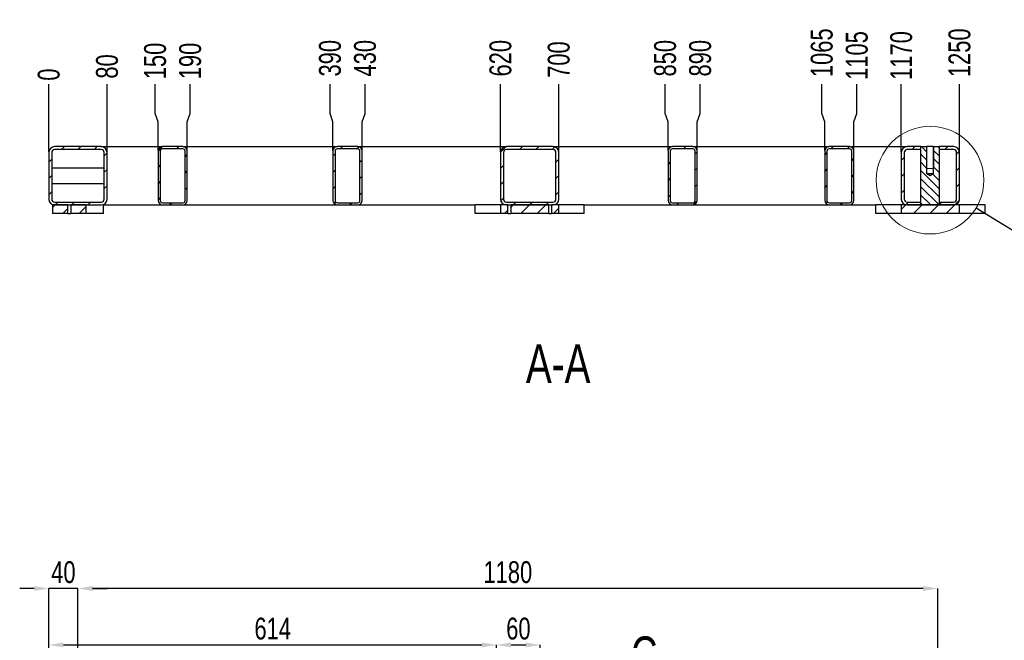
# Model space of a CAD drawing. Header units: millimetres. Extents: x 0 to 841, y 0 to 594.
# Tile 8 of 21: x 137 to 272, y 396 to 481. Entities that reach past the tile are written whole.
import ezdxf

# ---------------------------------------------------------------- set-up
doc = ezdxf.new("R2010")
doc.units = ezdxf.units.MM
doc.header["$PDSIZE"] = -1
for name, color, linetype in [('COTES', 1, 'Continuous'), ('NOTES', 6, 'Continuous'), ('TRAIT-FINS', 9, 'Continuous')]:
    doc.layers.add(name, color=color, linetype=linetype)
doc.layers.add('TRAIT-FORT', color=4, linetype='Continuous', lineweight=25)
doc.styles.add('SLDTEXTSTYLE0', font='TXT', dxfattribs={"width": 0.75})
doc.dimstyles.new('SLDDIMSTYLE0', dxfattribs={"dimtxt": 3, "dimasz": 2, "dimexe": 0, "dimexo": 0.0625, "dimgap": 0.75, "dimtad": 1, "dimdec": 0, "dimlfac": 10, "dimrnd": 1e-09, "dimzin": 12, "dimdsep": 46, "dimtxsty": 'SLDTEXTSTYLE0', "dimsah": 1, "dimcen": 0.09, "dimadec": 0, "dimazin": 3, "dimtfac": 1, "dimtdec": 0, "dimtmove": 0, "dimatfit": 0, "dimfxl": 1, "dimfrac": 2, "dimtolj": 1, "dimtzin": 12, "dimarcsym": 0})
doc.dimstyles.new('SLDDIMSTYLE1', dxfattribs={"dimtxt": 3, "dimasz": 2, "dimexe": 0, "dimexo": 0.0625, "dimgap": 0.75, "dimtad": 1, "dimdec": 0, "dimlfac": 10, "dimrnd": 1e-09, "dimzin": 12, "dimdsep": 46, "dimtxsty": 'SLDTEXTSTYLE0', "dimsah": 1, "dimcen": 0.09, "dimadec": 0, "dimazin": 3, "dimtfac": 1, "dimtdec": 0, "dimtofl": 0, "dimtmove": 0, "dimatfit": 3, "dimfxl": 1, "dimfrac": 2, "dimtolj": 1, "dimtzin": 12, "dimarcsym": 0})
doc.dimstyles.new('SLDDIMSTYLE7', dxfattribs={"dimtxt": 3, "dimasz": 0.333333, "dimexe": 0, "dimexo": 0.0625, "dimgap": 0.75, "dimtad": 0, "dimtih": 1, "dimtoh": 1, "dimdec": 0, "dimlfac": 10, "dimrnd": 1e-09, "dimdsep": 46, "dimtxsty": 'SLDTEXTSTYLE0', "dimblk1": 'ORIGIN', "dimblk2": 'ORIGIN', "dimsah": 1, "dimcen": 0.09, "dimadec": 0, "dimazin": 2, "dimtfac": 1, "dimtdec": 0, "dimtofl": 0, "dimtmove": 0, "dimatfit": 3, "dimldrblk": 'ORIGIN', "dimfxl": 1, "dimfrac": 2, "dimtolj": 1, "dimtzin": 12, "dimarcsym": 0})
doc.dimstyles.new('SLDDIMSTYLE8', dxfattribs={"dimtxt": 3, "dimasz": 2, "dimexe": 0, "dimexo": 0.0625, "dimgap": 0.75, "dimtad": 0, "dimtih": 1, "dimtoh": 1, "dimdec": 0, "dimlfac": 10, "dimrnd": 1e-09, "dimzin": 12, "dimdsep": 46, "dimtxsty": 'SLDTEXTSTYLE0', "dimsah": 1, "dimcen": 0.09, "dimadec": 0, "dimazin": 3, "dimtfac": 1, "dimtdec": 0, "dimtofl": 0, "dimtmove": 0, "dimatfit": 3, "dimfxl": 1, "dimfrac": 2, "dimtolj": 1, "dimtzin": 12, "dimarcsym": 0})
doc.dimstyles.new('SLDDIMSTYLE9', dxfattribs={"dimtxt": 0.18, "dimasz": 2, "dimexe": 0, "dimexo": 0.0625, "dimgap": 0, "dimtad": 0, "dimtih": 1, "dimtoh": 1, "dimdec": 0, "dimrnd": 1e-09, "dimzin": 0, "dimdsep": 46, "dimtxsty": 'Standard', "dimblk1": 'NONE', "dimblk2": 'NONE', "dimsah": 1, "dimcen": 0.09, "dimadec": 0, "dimazin": 0, "dimtfac": 2, "dimtdec": 0, "dimtofl": 0, "dimtmove": 0, "dimatfit": 3, "dimldrblk": 'NONE', "dimfxl": 1, "dimfrac": 2, "dimtolj": 1, "dimtzin": 0, "dimarcsym": 0})

# ---------------------------------------------------------------- blocks, each defined once
blk = doc.blocks.new('_D_3')
at = {"layer": 'COTES', "color": 0, "lineweight": -2, "transparency": 16777216}
for p, q in [((144.53, 389.13), (144.53, 403.05)), ((260.53, 403.05), (146.53, 403.05)), ((262.53, 389.13), (262.53, 403.05))]:
    blk.add_line(p, q, dxfattribs=at)
at = {"layer": 'COTES', "color": 0, "transparency": 16777216}
for points in [[(146.53, 403.39), (146.53, 402.72), (144.53, 403.05)], [(260.53, 403.39), (260.53, 402.72), (262.53, 403.05)]]:
    blk.add_solid(points, dxfattribs=at)
at = {"layer": 'Defpoints', "color": 0, "transparency": 16777216}
for p in [(144.53, 403.05), (144.53, 389.07), (262.53, 389.07)]:
    blk.add_point(p, dxfattribs=at)
at = {"layer": 'COTES', "color": 0, "transparency": 16777216, "insert": (203.53, 406.8), "char_height": 3, "attachment_point": 2, "style": 'SLDTEXTSTYLE0'}
blk.add_mtext('\\A1;1180', dxfattribs=at)
blk = doc.blocks.new('_D_4')
at = {"layer": 'COTES', "color": 0, "lineweight": -2, "transparency": 16777216}
for p, q in [((138.53, 403.05), (136.53, 403.05)), ((140.53, 383.13), (140.53, 403.05)), ((144.53, 403.05), (140.53, 403.05)), ((144.53, 389.13), (144.53, 403.05)), ((146.53, 403.05), (148.53, 403.05))]:
    blk.add_line(p, q, dxfattribs=at)
at = {"layer": 'COTES', "color": 0, "transparency": 16777216}
for points in [[(138.53, 403.39), (138.53, 402.72), (140.53, 403.05)], [(146.53, 403.39), (146.53, 402.72), (144.53, 403.05)]]:
    blk.add_solid(points, dxfattribs=at)
at = {"layer": 'Defpoints', "color": 0, "transparency": 16777216}
for p in [(140.53, 403.05), (144.53, 389.07), (140.53, 383.07)]:
    blk.add_point(p, dxfattribs=at)
at = {"layer": 'COTES', "color": 0, "transparency": 16777216, "insert": (142.53, 406.8), "char_height": 3, "attachment_point": 2, "style": 'SLDTEXTSTYLE0'}
blk.add_mtext('\\A1;40', dxfattribs=at)
blk = doc.blocks.new('_D_19')
at = {"layer": 'COTES', "color": 0, "lineweight": -2, "transparency": 16777216}
for p, q in [((140.53, 383.13), (140.53, 395.3)), ((142.53, 395.3), (199.98, 395.3)), ((201.98, 380.21), (201.98, 395.3))]:
    blk.add_line(p, q, dxfattribs=at)
at = {"layer": 'COTES', "color": 0, "transparency": 16777216}
for points in [[(142.53, 395.64), (142.53, 394.97), (140.53, 395.3)], [(199.98, 395.64), (199.98, 394.97), (201.98, 395.3)]]:
    blk.add_solid(points, dxfattribs=at)
at = {"layer": 'Defpoints', "color": 0, "transparency": 16777216}
for p in [(201.98, 395.3), (140.53, 383.07), (201.98, 380.15)]:
    blk.add_point(p, dxfattribs=at)
at = {"layer": 'COTES', "color": 0, "transparency": 16777216, "insert": (171.26, 399.05), "char_height": 3, "attachment_point": 2, "style": 'SLDTEXTSTYLE0'}
blk.add_mtext('\\A1;614', dxfattribs=at)
blk = doc.blocks.new('_D_20')
at = {"layer": 'COTES', "color": 0, "lineweight": -2, "transparency": 16777216}
for p, q in [((201.98, 380.21), (201.98, 395.3)), ((203.98, 395.3), (205.98, 395.3)), ((207.98, 380.21), (207.98, 395.3))]:
    blk.add_line(p, q, dxfattribs=at)
at = {"layer": 'COTES', "color": 0, "transparency": 16777216}
for points in [[(203.98, 395.64), (203.98, 394.97), (201.98, 395.3)], [(205.98, 395.64), (205.98, 394.97), (207.98, 395.3)]]:
    blk.add_solid(points, dxfattribs=at)
at = {"layer": 'Defpoints', "color": 0, "transparency": 16777216}
for p in [(207.98, 395.3), (201.98, 380.15), (207.98, 380.15)]:
    blk.add_point(p, dxfattribs=at)
at = {"layer": 'COTES', "color": 0, "transparency": 16777216, "insert": (204.98, 399.05), "char_height": 3, "attachment_point": 2, "style": 'SLDTEXTSTYLE0'}
blk.add_mtext('\\A1;60', dxfattribs=at)
blk = doc.blocks.new('_D_99')
at = {"layer": 'COTES', "color": 0, "lineweight": -2, "transparency": 16777216}
blk.add_line((140.53, 462.98), (140.53, 472.28), dxfattribs=at)
at = {"layer": 'Defpoints', "color": 0, "transparency": 16777216}
for p in [(140.53, 472.28), (140.53, 462.91), (140.53, 462.91)]:
    blk.add_point(p, dxfattribs=at)
at = {"layer": 'COTES', "color": 0, "transparency": 16777216, "insert": (140.53, 473.6), "char_height": 3, "attachment_point": 5, "rotation": 90, "style": 'SLDTEXTSTYLE0'}
blk.add_mtext('\\A1;0', dxfattribs=at)
blk = doc.blocks.new('_Origin')
at = {"color": 0, "linetype": 'ByBlock', "lineweight": -2}
blk.add_line((0, 0), (-1, 0), dxfattribs=at)
blk.add_circle((0, 0), 0.5, dxfattribs=at)
blk = doc.blocks.new('_D_100')
at = {"layer": 'COTES', "color": 0, "lineweight": -2, "transparency": 16777216}
blk.add_line((148.53, 462.98), (148.53, 472.28), dxfattribs=at)
at = {"layer": 'Defpoints', "color": 0, "transparency": 16777216}
for p in [(148.53, 472.28), (140.53, 462.91), (148.53, 462.91)]:
    blk.add_point(p, dxfattribs=at)
at = {"layer": 'COTES', "color": 0, "transparency": 16777216, "insert": (148.53, 474.72), "char_height": 3, "attachment_point": 5, "rotation": 90, "style": 'SLDTEXTSTYLE0'}
blk.add_mtext('\\A1;80', dxfattribs=at)
blk = doc.blocks.new('_D_101')
at = {"layer": 'COTES', "color": 0, "lineweight": -2, "transparency": 16777216}
for p, q in [((155.13, 468.28), (155.13, 472.28)), ((155.53, 467.11), (155.13, 468.28)), ((155.53, 463.18), (155.53, 467.11))]:
    blk.add_line(p, q, dxfattribs=at)
at = {"layer": 'Defpoints', "color": 0, "transparency": 16777216}
for p in [(155.13, 472.28), (140.53, 462.91), (155.53, 463.11)]:
    blk.add_point(p, dxfattribs=at)
at = {"layer": 'COTES', "color": 0, "transparency": 16777216, "insert": (155.13, 475.47), "char_height": 3, "attachment_point": 5, "rotation": 90, "style": 'SLDTEXTSTYLE0'}
blk.add_mtext('\\A1;150', dxfattribs=at)
blk = doc.blocks.new('_D_102')
at = {"layer": 'COTES', "color": 0, "lineweight": -2, "transparency": 16777216}
for p, q in [((159.94, 468.28), (159.94, 472.28)), ((159.53, 467.11), (159.94, 468.28)), ((159.53, 463.18), (159.53, 467.11))]:
    blk.add_line(p, q, dxfattribs=at)
at = {"layer": 'Defpoints', "color": 0, "transparency": 16777216}
for p in [(159.94, 472.28), (140.53, 462.91), (159.53, 463.11)]:
    blk.add_point(p, dxfattribs=at)
at = {"layer": 'COTES', "color": 0, "transparency": 16777216, "insert": (159.94, 475.47), "char_height": 3, "attachment_point": 5, "rotation": 90, "style": 'SLDTEXTSTYLE0'}
blk.add_mtext('\\A1;190', dxfattribs=at)
blk = doc.blocks.new('_D_103')
at = {"layer": 'COTES', "color": 0, "lineweight": -2, "transparency": 16777216}
for p, q in [((179.13, 468.28), (179.13, 472.28)), ((179.53, 467.11), (179.13, 468.28)), ((179.53, 463.18), (179.53, 467.11))]:
    blk.add_line(p, q, dxfattribs=at)
at = {"layer": 'Defpoints', "color": 0, "transparency": 16777216}
for p in [(179.13, 472.28), (140.53, 462.91), (179.53, 463.11)]:
    blk.add_point(p, dxfattribs=at)
at = {"layer": 'COTES', "color": 0, "transparency": 16777216, "insert": (179.13, 475.85), "char_height": 3, "attachment_point": 5, "rotation": 90, "style": 'SLDTEXTSTYLE0'}
blk.add_mtext('\\A1;390', dxfattribs=at)
blk = doc.blocks.new('_D_104')
at = {"layer": 'COTES', "color": 0, "lineweight": -2, "transparency": 16777216}
for p, q in [((183.94, 468.28), (183.94, 472.28)), ((183.53, 467.11), (183.94, 468.28)), ((183.53, 463.18), (183.53, 467.11))]:
    blk.add_line(p, q, dxfattribs=at)
at = {"layer": 'Defpoints', "color": 0, "transparency": 16777216}
for p in [(183.94, 472.28), (140.53, 462.91), (183.53, 463.11)]:
    blk.add_point(p, dxfattribs=at)
at = {"layer": 'COTES', "color": 0, "transparency": 16777216, "insert": (183.94, 475.85), "char_height": 3, "attachment_point": 5, "rotation": 90, "style": 'SLDTEXTSTYLE0'}
blk.add_mtext('\\A1;430', dxfattribs=at)
blk = doc.blocks.new('_D_105')
at = {"layer": 'COTES', "color": 0, "lineweight": -2, "transparency": 16777216}
blk.add_line((202.53, 462.98), (202.53, 472.28), dxfattribs=at)
at = {"layer": 'Defpoints', "color": 0, "transparency": 16777216}
for p in [(202.53, 472.28), (140.53, 462.91), (202.53, 462.91)]:
    blk.add_point(p, dxfattribs=at)
at = {"layer": 'COTES', "color": 0, "transparency": 16777216, "insert": (202.53, 475.85), "char_height": 3, "attachment_point": 5, "rotation": 90, "style": 'SLDTEXTSTYLE0'}
blk.add_mtext('\\A1;620', dxfattribs=at)
blk = doc.blocks.new('_D_106')
at = {"layer": 'COTES', "color": 0, "lineweight": -2, "transparency": 16777216}
blk.add_line((210.53, 462.98), (210.53, 472.28), dxfattribs=at)
at = {"layer": 'Defpoints', "color": 0, "transparency": 16777216}
for p in [(210.53, 472.28), (140.53, 462.91), (210.53, 462.91)]:
    blk.add_point(p, dxfattribs=at)
at = {"layer": 'COTES', "color": 0, "transparency": 16777216, "insert": (210.53, 475.66), "char_height": 3, "attachment_point": 5, "rotation": 90, "style": 'SLDTEXTSTYLE0'}
blk.add_mtext('\\A1;700', dxfattribs=at)
blk = doc.blocks.new('_D_107')
at = {"layer": 'COTES', "color": 0, "lineweight": -2, "transparency": 16777216}
for p, q in [((225.13, 468.28), (225.13, 472.28)), ((225.53, 467.11), (225.13, 468.28)), ((225.53, 463.18), (225.53, 467.11))]:
    blk.add_line(p, q, dxfattribs=at)
at = {"layer": 'Defpoints', "color": 0, "transparency": 16777216}
for p in [(225.13, 472.28), (140.53, 462.91), (225.53, 463.11)]:
    blk.add_point(p, dxfattribs=at)
at = {"layer": 'COTES', "color": 0, "transparency": 16777216, "insert": (225.13, 475.85), "char_height": 3, "attachment_point": 5, "rotation": 90, "style": 'SLDTEXTSTYLE0'}
blk.add_mtext('\\A1;850', dxfattribs=at)
blk = doc.blocks.new('_D_108')
at = {"layer": 'COTES', "color": 0, "lineweight": -2, "transparency": 16777216}
for p, q in [((229.94, 468.28), (229.94, 472.28)), ((229.53, 467.11), (229.94, 468.28)), ((229.53, 463.18), (229.53, 467.11))]:
    blk.add_line(p, q, dxfattribs=at)
at = {"layer": 'Defpoints', "color": 0, "transparency": 16777216}
for p in [(229.94, 472.28), (140.53, 462.91), (229.53, 463.11)]:
    blk.add_point(p, dxfattribs=at)
at = {"layer": 'COTES', "color": 0, "transparency": 16777216, "insert": (229.94, 475.85), "char_height": 3, "attachment_point": 5, "rotation": 90, "style": 'SLDTEXTSTYLE0'}
blk.add_mtext('\\A1;890', dxfattribs=at)
blk = doc.blocks.new('_D_109')
at = {"layer": 'COTES', "color": 0, "lineweight": -2, "transparency": 16777216}
for p, q in [((246.63, 468.28), (246.63, 472.28)), ((247.03, 467.11), (246.63, 468.28)), ((247.03, 463.18), (247.03, 467.11))]:
    blk.add_line(p, q, dxfattribs=at)
at = {"layer": 'Defpoints', "color": 0, "transparency": 16777216}
for p in [(246.63, 472.28), (140.53, 462.91), (247.03, 463.11)]:
    blk.add_point(p, dxfattribs=at)
at = {"layer": 'COTES', "color": 0, "transparency": 16777216, "insert": (246.63, 476.6), "char_height": 3, "attachment_point": 5, "rotation": 90, "style": 'SLDTEXTSTYLE0'}
blk.add_mtext('\\A1;1065', dxfattribs=at)
blk = doc.blocks.new('_D_110')
at = {"layer": 'COTES', "color": 0, "lineweight": -2, "transparency": 16777216}
for p, q in [((251.44, 468.28), (251.44, 472.28)), ((251.03, 467.11), (251.44, 468.28)), ((251.03, 463.18), (251.03, 467.11))]:
    blk.add_line(p, q, dxfattribs=at)
at = {"layer": 'Defpoints', "color": 0, "transparency": 16777216}
for p in [(251.44, 472.28), (140.53, 462.91), (251.03, 463.11)]:
    blk.add_point(p, dxfattribs=at)
at = {"layer": 'COTES', "color": 0, "transparency": 16777216, "insert": (251.44, 476.22), "char_height": 3, "attachment_point": 5, "rotation": 90, "style": 'SLDTEXTSTYLE0'}
blk.add_mtext('\\A1;1105', dxfattribs=at)
blk = doc.blocks.new('_D_111')
at = {"layer": 'COTES', "color": 0, "lineweight": -2, "transparency": 16777216}
blk.add_line((257.53, 462.98), (257.53, 472.28), dxfattribs=at)
at = {"layer": 'Defpoints', "color": 0, "transparency": 16777216}
for p in [(257.53, 472.28), (140.53, 462.91), (257.53, 462.91)]:
    blk.add_point(p, dxfattribs=at)
at = {"layer": 'COTES', "color": 0, "transparency": 16777216, "insert": (257.53, 476.22), "char_height": 3, "attachment_point": 5, "rotation": 90, "style": 'SLDTEXTSTYLE0'}
blk.add_mtext('\\A1;1170', dxfattribs=at)
blk = doc.blocks.new('_D_112')
at = {"layer": 'COTES', "color": 0, "lineweight": -2, "transparency": 16777216}
blk.add_line((265.53, 462.98), (265.53, 472.28), dxfattribs=at)
at = {"layer": 'Defpoints', "color": 0, "transparency": 16777216}
for p in [(265.53, 472.28), (140.53, 462.91), (265.53, 462.91)]:
    blk.add_point(p, dxfattribs=at)
at = {"layer": 'COTES', "color": 0, "transparency": 16777216, "insert": (265.53, 476.6), "char_height": 3, "attachment_point": 5, "rotation": 90, "style": 'SLDTEXTSTYLE0'}
blk.add_mtext('\\A1;1250', dxfattribs=at)
blk = doc.blocks.new('_None')

msp = doc.modelspace()

# ---------------------------------------------------------------- hatches: boundary and pattern name
at = {"layer": 'TRAIT-FINS'}
h = msp.add_hatch(dxfattribs=at)
h.set_pattern_fill('ANSI31', color=256, scale=0.5, angle=3e-322, style=0)
edge = h.paths.add_edge_path(flags=0)
edge.add_line((147.73, 463.71), (141.33, 463.71))
edge.add_arc((141.33, 462.91), 0.8, 90, 180)
edge.add_line((140.53, 462.91), (140.53, 456.51))
edge.add_arc((141.33, 456.51), 0.8, 180, 270)
edge.add_line((141.33, 455.71), (147.73, 455.71))
edge.add_arc((147.73, 456.51), 0.8, 270, 360)
edge.add_line((148.53, 456.51), (148.53, 462.91))
edge.add_arc((147.73, 462.91), 0.8, 0, 90)
edge = h.paths.add_edge_path(flags=0)
edge.add_arc((141.33, 462.91), 0.4, 90, 180, ccw=False)
edge.add_line((141.33, 463.31), (147.73, 463.31))
edge.add_arc((147.73, 462.91), 0.4, 0, 90, ccw=False)
edge.add_line((148.13, 462.91), (148.13, 456.51))
edge.add_arc((147.73, 456.51), 0.4, 270, 360, ccw=False)
edge.add_line((147.73, 456.11), (141.33, 456.11))
edge.add_arc((141.33, 456.51), 0.4, 180, 270, ccw=False)
edge.add_line((140.93, 456.51), (140.93, 462.91))
h = msp.add_hatch(dxfattribs=at)
h.set_pattern_fill('ANSI31', color=256, scale=0.5, angle=3e-322, style=0)
edge = h.paths.add_edge_path(flags=0)
edge.add_line((155.53, 463.11), (155.53, 456.31))
edge.add_arc((156.13, 456.31), 0.6, 180, 270)
edge.add_line((156.13, 455.71), (158.93, 455.71))
edge.add_arc((158.93, 456.31), 0.6, 270, 360)
edge.add_line((159.53, 456.31), (159.53, 463.11))
edge.add_arc((158.93, 463.11), 0.6, 0, 90)
edge.add_line((158.93, 463.71), (156.13, 463.71))
edge.add_arc((156.13, 463.11), 0.6, 90, 180)
edge = h.paths.add_edge_path(flags=0)
edge.add_arc((156.13, 456.31), 0.3, 180, 270, ccw=False)
edge.add_line((155.83, 456.31), (155.83, 463.11))
edge.add_arc((156.13, 463.11), 0.3, 90, 180, ccw=False)
edge.add_line((156.13, 463.41), (158.93, 463.41))
edge.add_arc((158.93, 463.11), 0.3, 0, 90, ccw=False)
edge.add_line((159.23, 463.11), (159.23, 456.31))
edge.add_arc((158.93, 456.31), 0.3, 270, 360, ccw=False)
edge.add_line((158.93, 456.01), (156.13, 456.01))
h = msp.add_hatch(dxfattribs=at)
h.set_pattern_fill('ANSI31', color=256, scale=0.5, angle=3e-322, style=0)
edge = h.paths.add_edge_path(flags=0)
edge.add_line((179.53, 463.11), (179.53, 456.31))
edge.add_arc((180.13, 456.31), 0.6, 180, 270)
edge.add_line((180.13, 455.71), (182.93, 455.71))
edge.add_arc((182.93, 456.31), 0.6, 270, 360)
edge.add_line((183.53, 456.31), (183.53, 463.11))
edge.add_arc((182.93, 463.11), 0.6, 0, 90)
edge.add_line((182.93, 463.71), (180.13, 463.71))
edge.add_arc((180.13, 463.11), 0.6, 90, 180)
edge = h.paths.add_edge_path(flags=0)
edge.add_arc((180.13, 456.31), 0.3, 180, 270, ccw=False)
edge.add_line((179.83, 456.31), (179.83, 463.11))
edge.add_arc((180.13, 463.11), 0.3, 90, 180, ccw=False)
edge.add_line((180.13, 463.41), (182.93, 463.41))
edge.add_arc((182.93, 463.11), 0.3, 0, 90, ccw=False)
edge.add_line((183.23, 463.11), (183.23, 456.31))
edge.add_arc((182.93, 456.31), 0.3, 270, 360, ccw=False)
edge.add_line((182.93, 456.01), (180.13, 456.01))
h = msp.add_hatch(dxfattribs=at)
h.set_pattern_fill('ANSI31', color=256, scale=0.5, angle=3e-322, style=0)
edge = h.paths.add_edge_path(flags=0)
edge.add_line((209.73, 463.71), (203.33, 463.71))
edge.add_arc((203.33, 462.91), 0.8, 90, 180)
edge.add_line((202.53, 462.91), (202.53, 456.51))
edge.add_arc((203.33, 456.51), 0.8, 180, 270)
edge.add_line((203.33, 455.71), (209.73, 455.71))
edge.add_arc((209.73, 456.51), 0.8, 270, 360)
edge.add_line((210.53, 456.51), (210.53, 462.91))
edge.add_arc((209.73, 462.91), 0.8, 0, 90)
edge = h.paths.add_edge_path(flags=0)
edge.add_arc((203.33, 462.91), 0.4, 90, 180, ccw=False)
edge.add_line((203.33, 463.31), (209.73, 463.31))
edge.add_arc((209.73, 462.91), 0.4, 0, 90, ccw=False)
edge.add_line((210.13, 462.91), (210.13, 456.51))
edge.add_arc((209.73, 456.51), 0.4, 270, 360, ccw=False)
edge.add_line((209.73, 456.11), (203.33, 456.11))
edge.add_arc((203.33, 456.51), 0.4, 180, 270, ccw=False)
edge.add_line((202.93, 456.51), (202.93, 462.91))
h = msp.add_hatch(dxfattribs=at)
h.set_pattern_fill('ANSI31', color=256, scale=0.5, angle=3e-322, style=0)
edge = h.paths.add_edge_path(flags=0)
edge.add_line((225.53, 463.11), (225.53, 456.31))
edge.add_arc((226.13, 456.31), 0.6, 180, 270)
edge.add_line((226.13, 455.71), (228.93, 455.71))
edge.add_arc((228.93, 456.31), 0.6, 270, 360)
edge.add_line((229.53, 456.31), (229.53, 463.11))
edge.add_arc((228.93, 463.11), 0.6, 0, 90)
edge.add_line((228.93, 463.71), (226.13, 463.71))
edge.add_arc((226.13, 463.11), 0.6, 90, 180)
edge = h.paths.add_edge_path(flags=0)
edge.add_arc((226.13, 456.31), 0.3, 180, 270, ccw=False)
edge.add_line((225.83, 456.31), (225.83, 463.11))
edge.add_arc((226.13, 463.11), 0.3, 90, 180, ccw=False)
edge.add_line((226.13, 463.41), (228.93, 463.41))
edge.add_arc((228.93, 463.11), 0.3, 0, 90, ccw=False)
edge.add_line((229.23, 463.11), (229.23, 456.31))
edge.add_arc((228.93, 456.31), 0.3, 270, 360, ccw=False)
edge.add_line((228.93, 456.01), (226.13, 456.01))
h = msp.add_hatch(dxfattribs=at)
h.set_pattern_fill('ANSI31', color=256, scale=0.5, angle=3e-322, style=0)
edge = h.paths.add_edge_path(flags=0)
edge.add_arc((247.63, 463.11), 0.6, 90, 180)
edge.add_line((247.03, 463.11), (247.03, 456.31))
edge.add_arc((247.63, 456.31), 0.6, 180, 270)
edge.add_line((247.63, 455.71), (250.43, 455.71))
edge.add_arc((250.43, 456.31), 0.6, 270, 360)
edge.add_line((251.03, 456.31), (251.03, 463.11))
edge.add_arc((250.43, 463.11), 0.6, 0, 90)
edge.add_line((250.43, 463.71), (247.63, 463.71))
edge = h.paths.add_edge_path(flags=0)
edge.add_line((250.43, 456.01), (247.63, 456.01))
edge.add_arc((247.63, 456.31), 0.3, 180, 270, ccw=False)
edge.add_line((247.33, 456.31), (247.33, 463.11))
edge.add_arc((247.63, 463.11), 0.3, 90, 180, ccw=False)
edge.add_line((247.63, 463.41), (250.43, 463.41))
edge.add_arc((250.43, 463.11), 0.3, 0, 90, ccw=False)
edge.add_line((250.73, 463.11), (250.73, 456.31))
edge.add_arc((250.43, 456.31), 0.3, 270, 360, ccw=False)
h = msp.add_hatch(dxfattribs=at)
h.set_pattern_fill('ANSI31', color=256, scale=0.5, angle=3e-322, style=0)
edge = h.paths.add_edge_path(flags=0)
edge.add_line((260.23, 463.71), (258.33, 463.71))
edge.add_arc((258.33, 462.91), 0.8, 90, 180)
edge.add_line((257.53, 462.91), (257.53, 456.51))
edge.add_arc((258.33, 456.51), 0.8, 180, 270)
edge.add_line((258.33, 455.71), (260.23, 455.71))
edge.add_line((260.23, 455.71), (260.23, 456.11))
edge.add_line((260.23, 456.11), (258.33, 456.11))
edge.add_arc((258.33, 456.51), 0.4, 180, 270, ccw=False)
edge.add_line((257.93, 456.51), (257.93, 462.91))
edge.add_arc((258.33, 462.91), 0.4, 90, 180, ccw=False)
edge.add_line((258.33, 463.31), (260.23, 463.31))
edge.add_line((260.23, 463.31), (260.23, 463.71))
h = msp.add_hatch(dxfattribs=at)
h.set_pattern_fill('ANSI31', color=256, scale=0.25, angle=90, style=0)
h.paths.add_polyline_path([(262.73, 455.71), (262.73, 463.71), (261.91, 463.71), (261.91, 459.96), (261.48, 459.71), (261.06, 459.96), (261.06, 463.71), (260.23, 463.71), (260.23, 455.71)], flags=0)
h = msp.add_hatch(dxfattribs=at)
h.set_pattern_fill('ANSI31', color=256, scale=0.5, angle=3e-322, style=0)
edge = h.paths.add_edge_path(flags=0)
edge.add_arc((264.73, 456.51), 0.4, 270, 360, ccw=False)
edge.add_line((264.73, 456.11), (262.73, 456.11))
edge.add_line((262.73, 456.11), (262.73, 455.71))
edge.add_line((262.73, 455.71), (264.73, 455.71))
edge.add_arc((264.73, 456.51), 0.8, 270, 360)
edge.add_line((265.53, 456.51), (265.53, 462.91))
edge.add_arc((264.73, 462.91), 0.8, 0, 90)
edge.add_line((264.73, 463.71), (262.73, 463.71))
edge.add_line((262.73, 463.71), (262.73, 463.31))
edge.add_line((262.73, 463.31), (264.73, 463.31))
edge.add_arc((264.73, 462.91), 0.4, 0, 90, ccw=False)
edge.add_line((265.13, 462.91), (265.13, 456.51))
h = msp.add_hatch(dxfattribs=at)
h.set_pattern_fill('ANSI31', color=256, scale=0.5, angle=3e-322, style=0)
h.paths.add_polyline_path([(141.03, 454.51), (143.14, 454.51), (143.14, 455.71), (141.03, 455.71)], flags=0)
h = msp.add_hatch(dxfattribs=at)
h.set_pattern_fill('ANSI31', color=256, scale=0.5, angle=3e-322, style=0)
h.paths.add_polyline_path([(145.63, 455.71), (143.53, 455.71), (143.53, 454.51), (145.63, 454.51)], flags=0)
h = msp.add_hatch(dxfattribs=at)
h.set_pattern_fill('ANSI31', color=256, scale=0.5, angle=3e-322, style=0)
h.paths.add_polyline_path([(203.54, 455.71), (202.53, 455.71), (202.53, 454.51), (203.54, 454.51)], flags=0)
h = msp.add_hatch(dxfattribs=at)
h.set_pattern_fill('ANSI31', color=256, scale=0.5, angle=3e-322, style=0)
h.paths.add_polyline_path([(209.14, 455.71), (203.93, 455.71), (203.93, 454.51), (209.14, 454.51)], flags=0)
h = msp.add_hatch(dxfattribs=at)
h.set_pattern_fill('ANSI31', color=256, scale=0.5, angle=3e-322, style=0)
h.paths.add_polyline_path([(209.53, 454.51), (210.53, 454.51), (210.53, 455.71), (209.53, 455.71)], flags=0)
h = msp.add_hatch(dxfattribs=at)
h.set_pattern_fill('ANSI31', color=256, scale=0.5, angle=3e-322, style=0)
h.paths.add_polyline_path([(257.53, 454.51), (265.53, 454.51), (265.53, 455.71), (257.53, 455.71)], flags=0)

# ---------------------------------------------------------------- linework, layer by layer
at = {"lineweight": 18}
for p, q in [((260.98, 463.71), (260.98, 460.71)), ((261.98, 463.71), (261.98, 460.71)), ((260.98, 460.71), (261.98, 460.71))]:
    msp.add_line(p, q, dxfattribs=at)
msp.add_circle((261.48, 459.11), 7.39, dxfattribs=at)
at = {"layer": 'TRAIT-FORT', "lineweight": 25}
for p, q in [((147.73, 463.71), (141.33, 463.71)), ((147.73, 463.71), (156.13, 463.71)), ((158.93, 463.71), (156.13, 463.71)), ((158.93, 463.71), (180.13, 463.71)), ((182.93, 463.71), (180.13, 463.71)), ((182.93, 463.71), (203.33, 463.71)), ((209.73, 463.71), (203.33, 463.71)), ((209.73, 463.71), (226.13, 463.71)), ((228.93, 463.71), (226.13, 463.71)), ((228.93, 463.71), (247.63, 463.71)), ((250.43, 463.71), (247.63, 463.71)), ((250.43, 463.71), (258.33, 463.71)), ((260.23, 463.71), (258.33, 463.71)), ((260.23, 455.71), (260.23, 463.71)), ((260.23, 463.71), (261.06, 463.71)), ((260.23, 463.31), (260.23, 463.71)), ((261.06, 459.96), (261.06, 463.71)), ((261.91, 463.71), (261.06, 463.71)), ((261.91, 463.71), (261.91, 459.96)), ((261.91, 463.71), (262.73, 463.71)), ((262.73, 463.71), (262.73, 455.71)), ((262.73, 463.71), (262.73, 463.31)), ((264.73, 463.71), (262.73, 463.71)), ((140.53, 462.91), (140.53, 456.51)), ((140.93, 462.91), (140.93, 456.51)), ((147.73, 463.31), (141.33, 463.31)), ((148.13, 456.51), (148.13, 462.91)), ((148.53, 456.51), (148.53, 462.91)), ((155.53, 463.11), (155.53, 456.31)), ((155.83, 463.11), (155.83, 456.31)), ((158.93, 463.41), (156.13, 463.41)), ((159.23, 456.31), (159.23, 463.11)), ((159.53, 456.31), (159.53, 463.11)), ((179.53, 463.11), (179.53, 456.31)), ((179.83, 463.11), (179.83, 456.31)), ((182.93, 463.41), (180.13, 463.41)), ((183.23, 456.31), (183.23, 463.11)), ((183.53, 456.31), (183.53, 463.11)), ((202.53, 462.91), (202.53, 456.51)), ((202.93, 462.91), (202.93, 456.51)), ((209.73, 463.31), (203.33, 463.31)), ((210.13, 456.51), (210.13, 462.91)), ((210.53, 456.51), (210.53, 462.91)), ((225.53, 463.11), (225.53, 456.31)), ((225.83, 463.11), (225.83, 456.31)), ((228.93, 463.41), (226.13, 463.41)), ((229.23, 456.31), (229.23, 463.11)), ((229.53, 456.31), (229.53, 463.11)), ((247.03, 463.11), (247.03, 456.31)), ((247.33, 463.11), (247.33, 456.31)), ((250.43, 463.41), (247.63, 463.41)), ((250.73, 456.31), (250.73, 463.11)), ((251.03, 456.31), (251.03, 463.11)), ((257.53, 462.91), (257.53, 456.51)), ((257.93, 462.91), (257.93, 456.51)), ((260.23, 463.31), (258.33, 463.31)), ((264.73, 463.31), (262.73, 463.31)), ((265.13, 456.51), (265.13, 462.91)), ((265.53, 456.51), (265.53, 462.91)), ((148.13, 460.76), (140.93, 460.76)), ((261.91, 459.96), (261.06, 459.96)), ((261.48, 459.71), (261.06, 459.96)), ((261.91, 459.96), (261.48, 459.71)), ((140.93, 458.66), (148.13, 458.66)), ((141.03, 455.71), (141.03, 454.51)), ((143.14, 455.71), (141.03, 455.71)), ((141.33, 456.11), (147.73, 456.11)), ((141.33, 455.71), (147.73, 455.71)), ((143.14, 454.51), (143.14, 455.71)), ((143.53, 455.71), (143.53, 454.51)), ((145.63, 455.71), (143.53, 455.71)), ((145.63, 455.71), (145.63, 454.51)), ((148.03, 455.71), (156.13, 455.71)), ((148.03, 454.51), (148.03, 455.71)), ((156.13, 456.01), (158.93, 456.01)), ((156.13, 455.71), (158.93, 455.71)), ((158.93, 455.71), (180.13, 455.71)), ((180.13, 456.01), (182.93, 456.01)), ((180.13, 455.71), (182.93, 455.71)), ((182.93, 455.71), (199.03, 455.71)), ((199.03, 454.51), (199.03, 455.71)), ((202.53, 455.71), (199.03, 455.71)), ((202.53, 455.71), (202.53, 454.51)), ((203.54, 455.71), (202.53, 455.71)), ((203.33, 456.11), (209.73, 456.11)), ((203.33, 455.71), (209.73, 455.71)), ((203.54, 454.51), (203.54, 455.71)), ((203.93, 455.71), (203.93, 454.51)), ((209.14, 455.71), (203.93, 455.71)), ((209.14, 454.51), (209.14, 455.71)), ((209.53, 455.71), (209.53, 454.51)), ((210.53, 455.71), (209.53, 455.71)), ((214.03, 455.71), (210.53, 455.71)), ((210.53, 454.51), (210.53, 455.71)), ((214.03, 455.71), (226.13, 455.71)), ((214.03, 454.51), (214.03, 455.71)), ((226.13, 456.01), (228.93, 456.01)), ((226.13, 455.71), (228.93, 455.71)), ((228.93, 455.71), (247.63, 455.71)), ((247.63, 456.01), (250.43, 456.01)), ((247.63, 455.71), (250.43, 455.71)), ((250.43, 455.71), (254.03, 455.71)), ((254.03, 454.51), (254.03, 455.71)), ((257.53, 455.71), (254.03, 455.71)), ((257.53, 455.71), (257.53, 454.51)), ((265.53, 455.71), (257.53, 455.71)), ((258.33, 456.11), (260.23, 456.11)), ((258.33, 455.71), (260.23, 455.71)), ((260.23, 455.71), (260.23, 456.11)), ((260.23, 455.71), (262.73, 455.71)), ((262.73, 456.11), (262.73, 455.71)), ((262.73, 456.11), (264.73, 456.11)), ((262.73, 455.71), (264.73, 455.71)), ((269.03, 455.71), (265.53, 455.71)), ((265.53, 454.51), (265.53, 455.71)), ((269.03, 454.51), (269.03, 455.71)), ((143.14, 454.51), (141.03, 454.51)), ((143.14, 454.51), (143.53, 454.51)), ((145.63, 454.51), (143.53, 454.51)), ((148.03, 454.51), (145.63, 454.51)), ((202.53, 454.51), (199.03, 454.51)), ((203.54, 454.51), (202.53, 454.51)), ((203.54, 454.51), (203.93, 454.51)), ((209.14, 454.51), (203.93, 454.51)), ((209.14, 454.51), (209.53, 454.51)), ((210.53, 454.51), (209.53, 454.51)), ((214.03, 454.51), (210.53, 454.51)), ((257.53, 454.51), (254.03, 454.51)), ((265.53, 454.51), (257.53, 454.51)), ((269.03, 454.51), (265.53, 454.51))]:
    msp.add_line(p, q, dxfattribs=at)
for centre, radius, start, end in [((141.33, 462.91), 0.8, 90, 180), ((147.73, 462.91), 0.8, 0, 90), ((156.13, 463.11), 0.6, 90, 180), ((158.93, 463.11), 0.6, 0, 90), ((180.13, 463.11), 0.6, 90, 180), ((182.93, 463.11), 0.6, 0, 90), ((203.33, 462.91), 0.8, 90, 180), ((209.73, 462.91), 0.8, 0, 90), ((226.13, 463.11), 0.6, 90, 180), ((228.93, 463.11), 0.6, 0, 90), ((247.63, 463.11), 0.6, 90, 180), ((250.43, 463.11), 0.6, 0, 90), ((258.33, 462.91), 0.8, 90, 180), ((264.73, 462.91), 0.8, 0, 90), ((141.33, 462.91), 0.4, 90, 180), ((147.73, 462.91), 0.4, 0, 90), ((156.13, 463.11), 0.3, 90, 180), ((158.93, 463.11), 0.3, 0, 90), ((180.13, 463.11), 0.3, 90, 180), ((182.93, 463.11), 0.3, 0, 90), ((203.33, 462.91), 0.4, 90, 180), ((209.73, 462.91), 0.4, 0, 90), ((226.13, 463.11), 0.3, 90, 180), ((228.93, 463.11), 0.3, 0, 90), ((247.63, 463.11), 0.3, 90, 180), ((250.43, 463.11), 0.3, 0, 90), ((258.33, 462.91), 0.4, 90, 180), ((264.73, 462.91), 0.4, 0, 90), ((141.33, 456.51), 0.8, 180, 270), ((141.33, 456.51), 0.4, 180, 270), ((147.73, 456.51), 0.8, 270, 0), ((147.73, 456.51), 0.4, 270, 0), ((156.13, 456.31), 0.6, 180, 270), ((156.13, 456.31), 0.3, 180, 270), ((158.93, 456.31), 0.6, 270, 0), ((158.93, 456.31), 0.3, 270, 0), ((180.13, 456.31), 0.6, 180, 270), ((180.13, 456.31), 0.3, 180, 270), ((182.93, 456.31), 0.6, 270, 0), ((182.93, 456.31), 0.3, 270, 0), ((203.33, 456.51), 0.8, 180, 270), ((203.33, 456.51), 0.4, 180, 270), ((209.73, 456.51), 0.8, 270, 0), ((209.73, 456.51), 0.4, 270, 0), ((226.13, 456.31), 0.6, 180, 270), ((226.13, 456.31), 0.3, 180, 270), ((228.93, 456.31), 0.3, 270, 0), ((228.93, 456.31), 0.6, 270, 0), ((247.63, 456.31), 0.6, 180, 270), ((247.63, 456.31), 0.3, 180, 270), ((250.43, 456.31), 0.6, 270, 0), ((250.43, 456.31), 0.3, 270, 0), ((258.33, 456.51), 0.8, 180, 270), ((258.33, 456.51), 0.4, 180, 270), ((264.73, 456.51), 0.8, 270, 0), ((264.73, 456.51), 0.4, 270, 0)]:
    msp.add_arc(centre, radius, start, end, dxfattribs=at)

# ---------------------------------------------------------------- texts
at = {"insert": (220.44, 396.47), "char_height": 5, "attachment_point": 1, "style": 'SLDTEXTSTYLE0'}
msp.add_mtext('C', dxfattribs=at)
at = {"layer": 'NOTES', "insert": (210.44, 436.57), "char_height": 5.292, "attachment_point": 2, "style": 'SLDTEXTSTYLE0'}
msp.add_mtext('A-A', dxfattribs=at)

# ---------------------------------------------------------------- dimensions: what is measured, and where the dimension line sits
at = {"layer": 'COTES'}
for feature_location, offset, origin, dimstyle, picture, middle in [((247.03, 463.11), (-0.41, 9.17), (140.53, 462.91), 'SLDDIMSTYLE8', '_D_109', (246.63, 476.6)), ((265.53, 462.91), (0, 9.37), (140.53, 462.91), 'SLDDIMSTYLE8', '_D_112', (265.53, 476.6)), ((251.03, 463.11), (0.41, 9.17), (140.53, 462.91), 'SLDDIMSTYLE8', '_D_110', (251.44, 476.22)), ((257.53, 462.91), (0, 9.37), (140.53, 462.91), 'SLDDIMSTYLE8', '_D_111', (257.53, 476.22)), ((179.53, 463.11), (-0.41, 9.17), (140.53, 462.91), 'SLDDIMSTYLE8', '_D_103', (179.13, 475.85)), ((183.53, 463.11), (0.41, 9.17), (140.53, 462.91), 'SLDDIMSTYLE8', '_D_104', (183.94, 475.85)), ((202.53, 462.91), (0, 9.37), (140.53, 462.91), 'SLDDIMSTYLE8', '_D_105', (202.53, 475.85)), ((225.53, 463.11), (-0.41, 9.17), (140.53, 462.91), 'SLDDIMSTYLE8', '_D_107', (225.13, 475.85)), ((229.53, 463.11), (0.41, 9.17), (140.53, 462.91), 'SLDDIMSTYLE8', '_D_108', (229.94, 475.85)), ((210.53, 462.91), (0, 9.37), (140.53, 462.91), 'SLDDIMSTYLE8', '_D_106', (210.53, 475.66)), ((155.53, 463.11), (-0.41, 9.17), (140.53, 462.91), 'SLDDIMSTYLE8', '_D_101', (155.13, 475.47)), ((159.53, 463.11), (0.41, 9.17), (140.53, 462.91), 'SLDDIMSTYLE8', '_D_102', (159.94, 475.47)), ((148.53, 462.91), (0, 9.37), (140.53, 462.91), 'SLDDIMSTYLE8', '_D_100', (148.53, 474.72)), ((140.53293526, 462.91345553), (0, 9.37149631), (140.53293526, 462.91345553), 'SLDDIMSTYLE7', '_D_99', (140.53293526, 473.59745184))]:
    dim = msp.add_ordinate_dim(feature_location=feature_location, offset=offset, dtype=1, origin=origin, dimstyle=dimstyle, dxfattribs=at)
    dim.commit()
    dim.dimension.update_dxf_attribs({"geometry": picture, "text_midpoint": middle})
for base, p1, p2, dimstyle, picture, middle in [((140.53, 403.05), (144.53, 389.07), (140.53, 383.07), 'SLDDIMSTYLE0', '_D_4', (142.53, 403.05)), ((144.53, 403.05), (262.53, 389.07), (144.53, 389.07), 'SLDDIMSTYLE1', '_D_3', (203.53, 403.05)), ((201.98293, 395.30401), (140.53294, 383.06922), (201.98293, 380.14606), 'SLDDIMSTYLE1', '_D_19', (171.25793, 395.30401)), ((207.98, 395.3), (201.98, 380.15), (207.98, 380.15), 'SLDDIMSTYLE0', '_D_20', (204.98, 395.3))]:
    dim = msp.add_linear_dim(base=base, p1=p1, p2=p2, dimstyle=dimstyle, dxfattribs=at)
    dim.commit()
    dim.dimension.update_dxf_attribs({"geometry": picture, "text_midpoint": middle, "dimtype": 160})

# ---------------------------------------------------------------- leaders
at = {"lineweight": 18, "has_arrowhead": 0}
msp.add_leader([(287.71, 443.12), (267.8, 455.26)], dimstyle='SLDDIMSTYLE9', dxfattribs=at)

doc.saveas('drawing.dxf')
